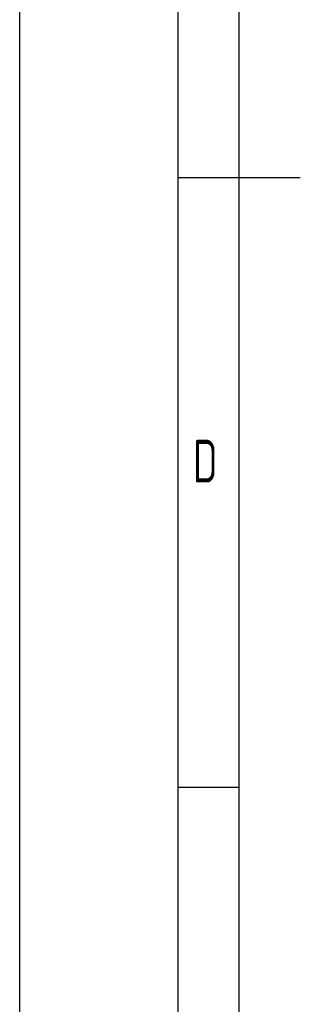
# Model space of a CAD drawing. Header units: millimetres. Extents: x 0 to 8400, y 0 to 5940.
# Tile 2 of 50: x 0 to 460, y 1614 to 3229. Entities that reach past the tile are written whole.
import ezdxf

# ---------------------------------------------------------------- set-up
doc = ezdxf.new("R2010")
doc.units = ezdxf.units.MM
doc.header["$LTSCALE"] = 20
doc.layers.get('0').update_dxf_attribs({"linetype": 'CONTINUOUS'})
doc.layers.add('KSB-BLATTRAND', color=2, linetype='CONTINUOUS')
doc.styles.get("Standard").update_dxf_attribs({"font": 'ISOCP.SHX'})

# ---------------------------------------------------------------- blocks, each defined once
blk = doc.blocks.new('Rahmen_A3')
at = {"color": 1, "ltscale": 150}
for p, q in [((0, 0), (0, 297)), ((18, 10), (18, 287)), ((18, 98.5), (13, 98.5))]:
    blk.add_line(p, q, dxfattribs=at)
at = {"color": 3, "ltscale": 150}
for p, q in [((13, 5), (13, 292)), ((13, 148.5), (23, 148.5))]:
    blk.add_line(p, q, dxfattribs=at)
at = {"color": 1, "ltscale": 150, "width": 0.75}
blk.add_text('D', height=3.5, dxfattribs=at).set_placement((14.1875, 123.5))

msp = doc.modelspace()

# ---------------------------------------------------------------- block references
at = {"layer": 'KSB-BLATTRAND', "xscale": 20, "yscale": 20, "zscale": 20}
msp.add_blockref('Rahmen_A3', (0, 0), dxfattribs=at)

doc.saveas('drawing.dxf')
